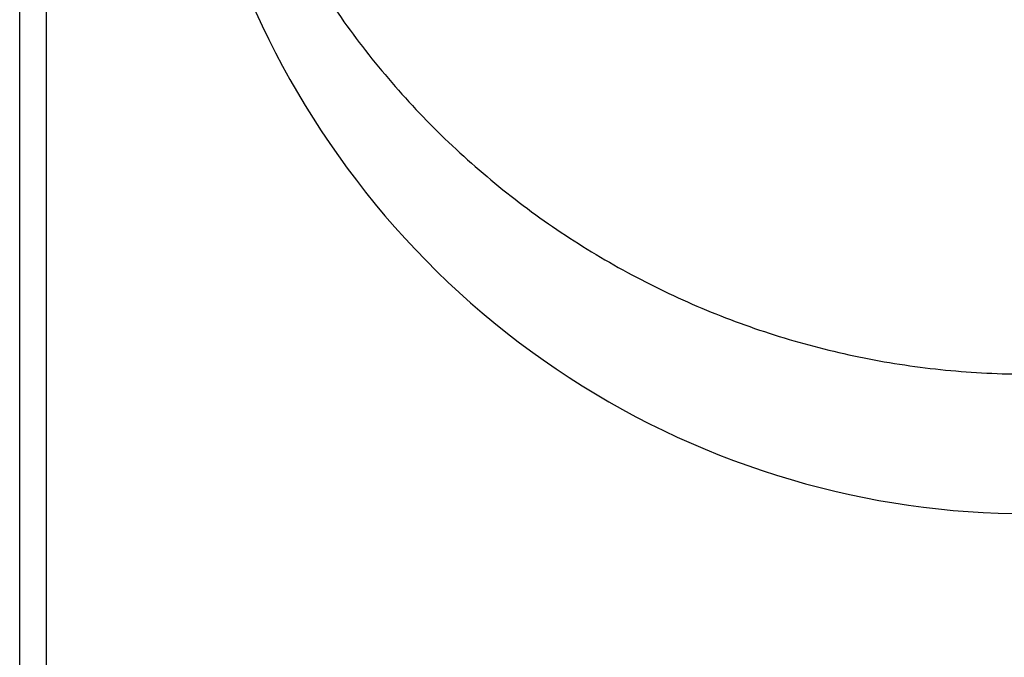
# Model space of a CAD drawing. Header units: millimetres. Extents: x 0 to 420, y 0 to 297.
# Tile 6 of 39: x 56 to 85, y 223 to 242. Entities that reach past the tile are written whole.
import ezdxf

# ---------------------------------------------------------------- set-up
doc = ezdxf.new("R2010")
doc.units = ezdxf.units.MM
doc.header["$LTSCALE"] = 23.1
doc.layers.add('T-REX12-TA2-DXF_CONTINUOUS_LINE', color=7, linetype='CONTINUOUS')

msp = doc.modelspace()

# ---------------------------------------------------------------- linework, layer by layer
at = {"layer": 'T-REX12-TA2-DXF_CONTINUOUS_LINE', "color": 7, "linetype": 'Continuous'}
msp.add_line((55.7774, 221.0823), (55.7774, 255.8542), dxfattribs=at)
at = {"layer": 'T-REX12-TA2-DXF_CONTINUOUS_LINE', "color": 9, "linetype": 'Continuous'}
msp.add_line((56.5774, 221.0823), (56.5774, 255.5475), dxfattribs=at)
at = {"layer": 'T-REX12-TA2-DXF_CONTINUOUS_LINE', "color": 7, "linetype": 'Continuous'}
msp.add_ellipse((85.7774, 252.4156), major_axis=(0, 25.5195), ratio=0.9896929, start_param=1.428153, end_param=4.8550323, dxfattribs=at)
msp.add_open_spline([(60.7774, 256.0435), (60.7774, 255.2258), (60.8378, 253.9981), (61.0381, 252.3743), (61.3178, 250.7622), (61.8154, 248.7758), (62.5055, 246.8477), (63.1686, 245.3519), (63.9044, 243.8905), (64.9573, 242.1339), (66.4211, 240.1606), (68.0714, 238.3401), (69.8921, 236.6901), (71.8659, 235.2265), (73.9736, 233.9634), (76.195, 232.9129), (78.5087, 232.0852), (80.8923, 231.4882), (83.3231, 231.1277), (85.7774, 231.0071), (88.2318, 231.1277), (90.6625, 231.4882), (93.0462, 232.0852), (95.3599, 232.9129), (97.5813, 233.9634), (99.689, 235.2265), (101.6627, 236.6901), (103.4835, 238.3401), (105.1338, 240.1606), (106.5975, 242.1339), (107.6505, 243.8905), (108.3862, 245.3519), (109.0494, 246.8477), (109.7394, 248.7758), (110.237, 250.7622), (110.5168, 252.3743), (110.7171, 253.9981), (110.7774, 255.2258), (110.7774, 256.0435)], degree=3, knots=[0, 0, 0, 0, 0.0312464, 0.0468744, 0.0625024, 0.0937491, 0.1249961, 0.1406244, 0.1562529, 0.1875006, 0.2187487, 0.2499973, 0.2812463, 0.3124958, 0.3437458, 0.3749961, 0.4062468, 0.4374977, 0.4687488, 0.5, 0.5312512, 0.5625023, 0.5937532, 0.6250039, 0.6562542, 0.6875042, 0.7187537, 0.7500027, 0.7812513, 0.8124994, 0.8437471, 0.8593756, 0.8750039, 0.9062509, 0.9374976, 0.9531256, 0.9687536, 1, 1, 1, 1], dxfattribs=at)

doc.saveas('drawing.dxf')
